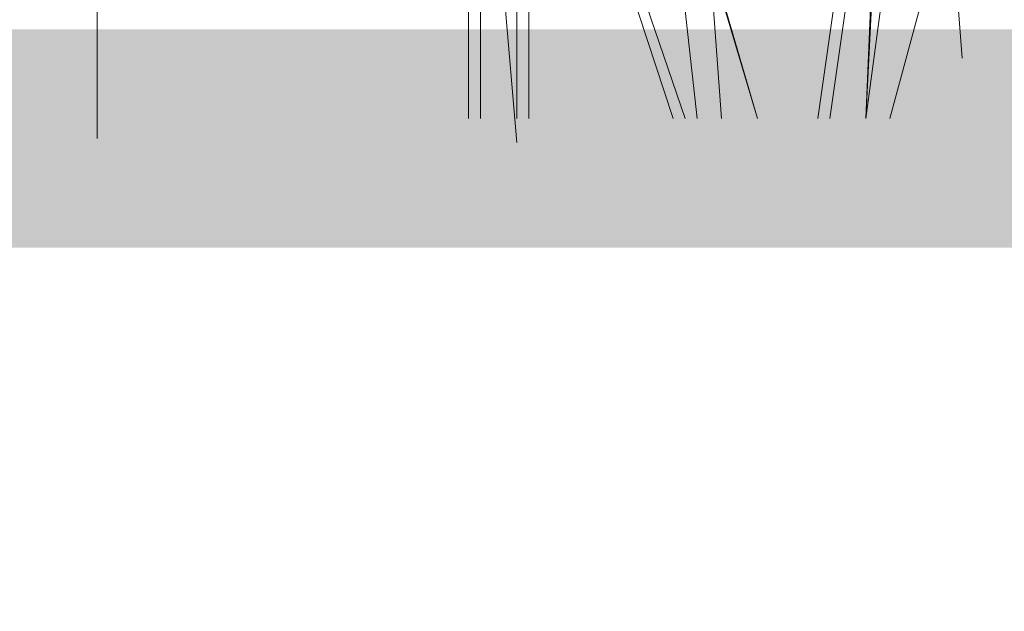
# Model space of a CAD drawing. Header units: millimetres. Extents: x 16698 to 93787, y -21104 to 39413.
# Tile 68 of 256: x 23669 to 23682, y 9741 to 9749. Entities that reach past the tile are written whole.
import ezdxf

# ---------------------------------------------------------------- set-up
doc = ezdxf.new("R2010")
doc.units = ezdxf.units.MM
for name, color, linetype, lineweight in [('__MODUS_ŚCIANY', 2, 'Continuous', 35), ('_MODUS - zielen', 66, 'Continuous', 9), ('Hatch', 4, 'Continuous', 5)]:
    doc.layers.add(name, color=color, linetype=linetype, lineweight=lineweight)

msp = doc.modelspace()

# ---------------------------------------------------------------- hatches: boundary and pattern name
at = {"layer": 'Hatch', "ltscale": 2, "true_color": 0xc7c7c7}
h = msp.add_hatch(dxfattribs=at)
h.set_pattern_fill('GRATE', color=9, scale=7, angle=90)
h.paths.add_polyline_path([(23182.90184, 9824.23322), (23670.94642, 9824.23322), (23670.94642, 9747.23322), (23182.90184, 9747.23322)])

# ---------------------------------------------------------------- linework, layer by layer
at = {"layer": '__MODUS_ŚCIANY', "ltscale": 2, "const_width": 3}
msp.add_lwpolyline([(22482.72843, 9742.23322), (23135.03227, 9742.23322), (23219.34561, 9747.23322), (23815.53999, 9747.23322)], dxfattribs=at)
at = {"layer": '_MODUS - zielen', "transparency": 33554687}
for points in [[(23681.19192, 9767.19922), (23680.19914, 9747.50907), (23681.02646, 9767.19922)], [(23674.73885, 9766.53737), (23674.73885, 9747.50907), (23674.73885, 9747.50907)], [(23675.4007, 9765.54459), (23675.4007, 9747.50907), (23675.4007, 9747.50907)], [(23676.06256, 9763.88996), (23677.88265, 9747.50907), (23677.88265, 9747.50907)], [(23676.06256, 9763.88996), (23677.88265, 9747.50907), (23677.88265, 9747.50907)], [(23681.85378, 9763.72449), (23679.53729, 9747.50907), (23679.53729, 9747.50907)], [(23682.01924, 9763.72449), (23679.70275, 9747.50907), (23679.70275, 9747.50907)], [(23674.90431, 9761.57347), (23674.90431, 9747.50907), (23674.90431, 9747.50907)], [(23675.56617, 9761.57347), (23675.56617, 9747.50907), (23675.56617, 9747.50907)], [(23677.2208, 9761.07708), (23678.21358, 9747.50907), (23678.21358, 9747.50907)], [(23677.55173, 9747.50907), (23673.41514, 9760.0843), (23677.71719, 9747.50907)], [(23681.52285, 9748.33639), (23681.35739, 9750.48742), (23681.02646, 9752.47298), (23680.53007, 9753.96215), (23680.53007, 9755.12039), (23680.19914, 9756.4441), (23680.03368, 9757.27142), (23679.86822, 9758.59512), (23679.86822, 9759.58791)], [(23675.4007, 9747.17815), (23675.23524, 9749.16371), (23674.90431, 9751.31473), (23674.40792, 9752.47298), (23674.40792, 9753.79668), (23674.07699, 9755.12039), (23673.91153, 9755.94771), (23673.91153, 9757.27142), (23673.74607, 9758.09873)], [(23676.39348, 9755.45132), (23678.70997, 9747.50907), (23678.70997, 9747.50907)], [(23682.68109, 9755.45132), (23680.53007, 9747.50907), (23680.53007, 9747.50907)], [(23682.68109, 9755.45132), (23680.53007, 9747.50907), (23680.53007, 9747.50907)], [(23676.39348, 9755.28586), (23678.70997, 9747.50907), (23678.70997, 9747.50907)]]:
    msp.add_lwpolyline(points, dxfattribs=at)
msp.add_lwpolyline([(23680.19914, 9747.50907), (23682.01924, 9761.07708)], close=True, dxfattribs=at)

doc.saveas('drawing.dxf')
